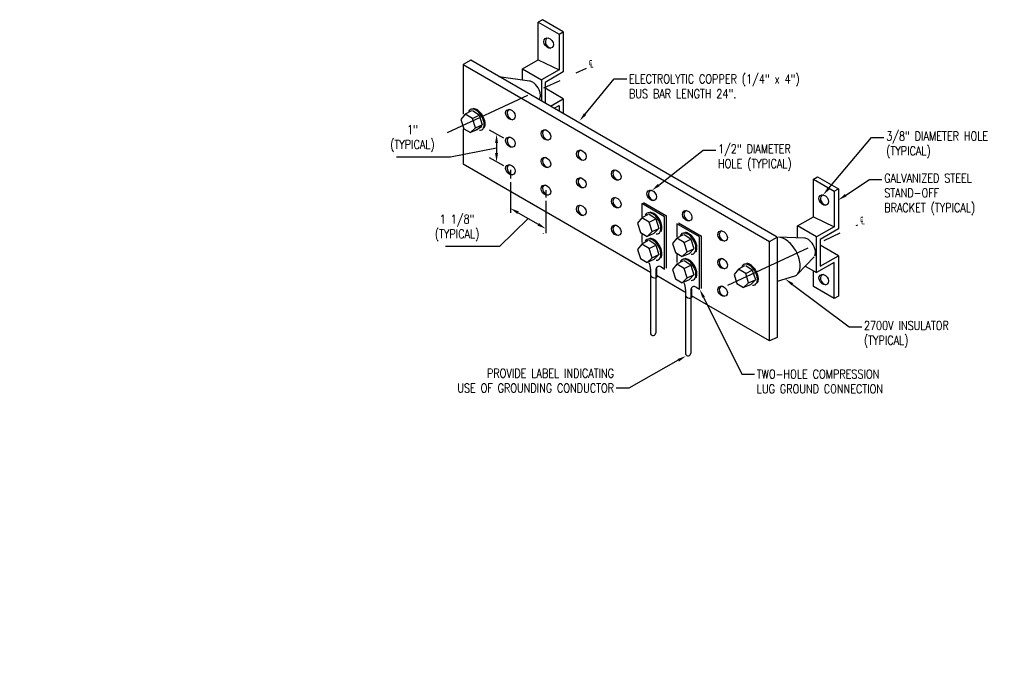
# Model space of a CAD drawing. Header units: inches. Extents: x 0 to 49.1, y 0 to 44.8.
# Tile 3 of 3: x 35.2 to 49.1, y 35.7 to 44.8. Entities that reach past the tile are written whole.
import ezdxf
from ezdxf import colors
from ezdxf.entities.mleader import LeaderData, LeaderLine
from ezdxf.math import Vec2, Vec3

# ---------------------------------------------------------------- set-up
doc = ezdxf.new("R2010")
doc.units = ezdxf.units.IN
doc.header["$MEASUREMENT"] = 0
doc.linetypes.add('CENTER', pattern=[2, 1.25, -0.25, 0.25, -0.25])
for name, color, linetype in [('E-ANNO-DIMS', 1, 'Continuous'), ('E-ANNO-TEXT', 2, 'Continuous'), ('E-DETL-GRPH', 3, 'Continuous'), ('E-DETL-GRPH-CNTR', 3, 'CENTER')]:
    doc.layers.add(name, color=color, linetype=linetype)
doc.styles.add('Annotative', font='romans.shx', dxfattribs={"width": 0.8, "height": 0.125})
doc.styles.add('ROMANS', font='ROMANS.shx', dxfattribs={"width": 0.8})
doc.dimstyles.new('HDRASTD', dxfattribs={"dimtxt": 0.125, "dimasz": 0.125, "dimexe": 0.075, "dimexo": 0.075, "dimgap": 0.05, "dimtad": 1, "dimtih": 1, "dimtoh": 1, "dimdec": 4, "dimzin": 3, "dimdsep": 46, "dimlunit": 4, "dimtxsty": 'ROMANS', "dimcen": 0.09, "dimclrd": 256, "dimclre": 256, "dimclrt": 256, "dimadec": 0, "dimazin": 0, "dimtfac": 1, "dimtdec": 4, "dimtmove": 1, "dimatfit": 3, "dimldrblk": 'DOTSMALL', "dimfxl": 1, "dimfrac": 2, "dimtolj": 1, "dimtzin": 0, "dimarcsym": 0})

# ---------------------------------------------------------------- blocks, each defined once
blk = doc.blocks.new('*D7')
at = {"layer": 'Defpoints', "color": 0, "transparency": 16777216}
for p in [(42.085, 42.103), (42.586, 41.814), (42.586, 41.813)]:
    blk.add_point(p, dxfattribs=at)
at = {"layer": 'E-ANNO-DIMS', "lineweight": -2, "transparency": 16777216}
for p, q in [((42.048, 42.038), (42.048, 42.037)), ((42.549, 41.749), (42.548, 41.748))]:
    blk.add_line(p, q, dxfattribs=at)
at = {"layer": 'E-ANNO-DIMS', "transparency": 16777216}
for p, q in [((42.193, 42.04), (42.478, 41.876)), ((42.336, 41.958), (41.931, 41.563)), ((41.931, 41.563), (41.169, 41.563))]:
    blk.add_line(p, q, dxfattribs=at)
for points in [[(42.204, 42.058), (42.183, 42.022), (42.085, 42.102)], [(42.488, 41.894), (42.467, 41.858), (42.586, 41.813)]]:
    blk.add_solid(points, dxfattribs=at)
at = {"layer": 'E-ANNO-DIMS', "color": 2, "lineweight": -3, "transparency": 16777216, "insert": (41.332, 41.824), "char_height": 0.125, "width": 1.09829, "attachment_point": 5, "style": 'Annotative'}
blk.add_mtext('\\A1;1 1/8"\\P(TYPICAL)', dxfattribs=at)
blk = doc.blocks.new('_DotSmall')
at = {"color": 0, "linetype": 'ByBlock', "const_width": 0.5}
blk.add_lwpolyline([(-0.0625, 0, 1), (0.0625, 0, 1)], format="xyb", close=True, dxfattribs=at)
blk = doc.blocks.new('*D8')
at = {"layer": 'Defpoints', "color": 0, "transparency": 16777216}
for p in [(42.11, 43.147), (41.889, 42.758), (42.11, 42.758)]:
    blk.add_point(p, dxfattribs=at)
at = {"layer": 'E-ANNO-DIMS', "transparency": 16777216}
for p, q in [((41.889, 43.022), (41.889, 42.883)), ((41.889, 42.953), (41.238, 42.826)), ((41.238, 42.826), (40.476, 42.826))]:
    blk.add_line(p, q, dxfattribs=at)
for points in [[(41.868, 43.022), (41.91, 43.022), (41.889, 43.147)], [(41.868, 42.883), (41.91, 42.883), (41.889, 42.758)]]:
    blk.add_solid(points, dxfattribs=at)
at = {"layer": 'E-ANNO-DIMS', "color": 2, "lineweight": -3, "transparency": 16777216, "insert": (40.701, 43.087), "char_height": 0.125, "width": 0.97372, "attachment_point": 5, "style": 'Annotative'}
blk.add_mtext('\\A1;1"\\P(TYPICAL)', dxfattribs=at)

msp = doc.modelspace()

# ---------------------------------------------------------------- linework, layer by layer
at = {"layer": 'E-DETL-GRPH', "lineweight": -3}
for p, q in [((42.53783, 44.76428), (42.47828, 44.7299)), ((42.47828, 44.19869), (42.47828, 44.7299)), ((42.47828, 44.7299), (42.77171, 44.56049)), ((42.83126, 44.59487), (42.53783, 44.76428)), ((42.77171, 44.56049), (42.83126, 44.59487)), ((42.77171, 44.56049), (42.77171, 44.05702)), ((42.83126, 44.59487), (42.83126, 44.02675)), ((41.52335, 44.19492), (41.4151, 44.13242)), ((41.4151, 44.13242), (45.74523, 41.63242)), ((41.4151, 44.13242), (41.4151, 43.43007)), ((45.85348, 41.69492), (41.52335, 44.19492)), ((42.25454, 44.06951), (42.47828, 44.19869)), ((42.47828, 44.19869), (42.77171, 44.05702)), ((42.35523, 43.89643), (41.92081, 43.95772)), ((42.25454, 44.06951), (42.52395, 43.91397)), ((42.25454, 43.91064), (42.25454, 44.06951)), ((42.77171, 44.05702), (42.52395, 43.91397)), ((42.83126, 44.02675), (42.57365, 43.87802)), ((42.52395, 43.91397), (42.52395, 43.61722)), ((42.57365, 43.87802), (42.57365, 43.58853)), ((42.83126, 43.649), (42.57365, 43.79773)), ((42.65008, 43.5444), (42.83126, 43.649)), ((42.70245, 43.51416), (42.77171, 43.55415)), ((42.77171, 43.55415), (42.77171, 43.47418)), ((42.83126, 43.649), (42.83126, 43.4398)), ((41.44627, 43.43007), (41.38399, 43.35453)), ((41.53377, 43.47779), (41.44627, 43.43007)), ((41.54951, 43.36813), (41.44627, 43.43007)), ((41.53289, 43.50092), (41.56381, 43.51163)), ((41.64172, 43.41783), (41.54938, 43.47868)), ((41.54951, 43.36813), (41.64222, 43.4163)), ((41.64222, 43.4163), (41.68645, 43.28248)), ((41.38399, 43.35453), (41.42448, 43.2259)), ((41.58972, 43.23701), (41.54951, 43.36813)), ((41.58972, 43.23701), (41.68628, 43.28118)), ((41.68628, 43.28118), (41.61614, 43.20988)), ((41.4151, 43.2259), (41.4151, 42.72892)), ((41.42448, 43.2259), (41.51968, 43.1697)), ((41.51968, 43.1697), (41.58972, 43.23701)), ((41.61614, 43.20988), (41.51968, 43.1697)), ((41.67874, 43.25349), (41.56972, 43.19055)), ((41.9896, 43.08973), (41.78854, 43.20483)), ((41.4151, 42.72892), (44.06326, 41.20032)), ((41.99051, 42.69964), (41.78751, 42.81585)), ((42.08529, 42.64538), (42.08529, 42.52202)), ((42.08529, 42.46931), (42.08529, 42.03636)), ((46.36471, 42.51381), (46.42425, 42.54819)), ((46.36471, 41.9826), (46.36471, 42.51381)), ((46.36471, 42.51381), (46.65813, 42.3444)), ((46.42425, 42.54819), (46.71768, 42.37878)), ((42.58607, 42.35871), (42.58607, 42.25443)), ((46.65813, 42.3444), (46.71768, 42.37878)), ((46.65813, 42.3444), (46.65813, 41.84093)), ((46.71768, 42.37878), (46.71768, 41.81066)), ((42.58607, 42.20577), (42.58607, 41.74969)), ((44.26288, 41.98315), (43.9397, 42.16974)), ((43.9397, 42.16974), (43.9397, 41.98364)), ((43.96452, 42.18155), (44.28771, 41.99496)), ((44.03065, 42.01425), (43.94315, 41.96653)), ((44.02977, 42.03738), (44.06069, 42.04809)), ((44.1386, 41.95429), (44.04626, 42.01514)), ((43.94315, 41.96653), (43.88087, 41.89099)), ((43.88087, 41.89099), (43.92136, 41.76236)), ((44.04638, 41.90459), (43.94315, 41.96653)), ((44.04638, 41.90459), (44.1391, 41.95276)), ((44.0866, 41.77347), (44.04638, 41.90459)), ((44.1391, 41.95276), (44.18333, 41.81894)), ((44.26288, 41.24473), (44.26288, 41.98315)), ((44.28771, 41.25654), (44.28771, 41.99496)), ((44.75776, 41.69743), (44.43457, 41.88403)), ((44.43457, 41.88403), (44.43457, 41.69793)), ((44.45939, 41.89584), (44.78258, 41.70924)), ((46.14097, 41.85343), (46.36471, 41.9826)), ((46.36471, 41.9826), (46.65813, 41.84093)), ((43.92136, 41.76236), (44.01656, 41.70616)), ((43.9397, 41.73426), (43.9397, 41.62142)), ((44.01656, 41.70616), (44.0866, 41.77347)), ((44.11301, 41.74635), (44.01656, 41.70616)), ((44.0866, 41.77347), (44.18315, 41.81764)), ((44.18315, 41.81764), (44.11301, 41.74635)), ((44.52464, 41.75166), (44.55556, 41.76238)), ((44.63347, 41.66858), (44.54113, 41.72943)), ((46.14097, 41.68428), (46.14097, 41.85343)), ((46.41037, 41.69789), (46.14097, 41.85343)), ((46.65813, 41.84093), (46.41037, 41.69789)), ((46.71768, 41.81066), (46.46007, 41.66193)), ((43.94315, 41.59756), (43.88087, 41.52201)), ((44.03065, 41.64528), (43.94315, 41.59756)), ((44.04638, 41.53562), (43.94315, 41.59756)), ((44.02977, 41.6684), (44.06069, 41.67912)), ((44.1386, 41.58532), (44.04626, 41.64617)), ((44.43802, 41.68082), (44.37574, 41.60527)), ((44.37574, 41.60527), (44.41623, 41.47665)), ((44.52552, 41.72854), (44.43802, 41.68082)), ((44.54125, 41.61888), (44.43802, 41.68082)), ((44.54125, 41.61888), (44.63397, 41.66705)), ((44.58147, 41.48775), (44.54125, 41.61888)), ((44.63397, 41.66705), (44.6782, 41.53323)), ((44.75776, 40.95901), (44.75776, 41.69743)), ((44.78258, 40.97082), (44.78258, 41.70924)), ((45.74523, 41.63242), (45.85348, 41.69492)), ((45.74523, 40.22892), (45.74523, 41.63242)), ((45.85348, 41.69492), (45.85348, 40.28043)), ((46.24165, 41.68035), (45.87205, 41.69477)), ((46.41037, 41.19502), (46.41037, 41.69789)), ((46.46007, 41.66193), (46.46007, 41.28418)), ((43.88087, 41.52201), (43.92136, 41.39339)), ((44.04638, 41.53562), (44.1391, 41.58379)), ((44.0866, 41.40449), (44.04638, 41.53562)), ((44.1391, 41.58379), (44.18333, 41.44997)), ((44.41623, 41.47665), (44.51143, 41.42044)), ((44.51143, 41.42044), (44.58147, 41.48775)), ((44.60788, 41.46063), (44.51143, 41.42044)), ((44.58147, 41.48775), (44.67803, 41.53192)), ((44.67803, 41.53192), (44.60788, 41.46063)), ((46.71768, 41.43292), (46.46007, 41.58165)), ((43.92136, 41.39339), (44.01656, 41.33718)), ((44.01656, 41.33718), (44.0866, 41.40449)), ((44.11301, 41.37737), (44.01656, 41.33718)), ((44.0866, 41.40449), (44.18315, 41.44866)), ((44.18315, 41.44866), (44.11301, 41.37737)), ((44.43457, 41.44855), (44.43457, 41.3357)), ((44.52552, 41.35956), (44.43802, 41.31185)), ((44.52464, 41.38269), (44.55556, 41.3934)), ((44.63347, 41.2996), (44.54113, 41.36045)), ((45.39295, 41.31347), (45.42387, 41.32418)), ((46.37581, 41.41865), (46.14037, 41.17138)), ((46.65813, 41.33806), (46.41037, 41.19502)), ((46.46007, 41.28418), (46.71768, 41.43292)), ((46.65813, 40.82636), (46.65813, 41.33806)), ((46.71768, 41.43292), (46.71768, 40.86074)), ((44.06326, 41.24154), (44.06326, 40.32861)), ((44.13991, 41.24164), (44.13991, 41.11745)), ((44.14808, 41.25001), (44.14808, 41.12229)), ((44.21232, 41.27392), (44.26288, 41.24473)), ((44.43802, 41.31185), (44.37574, 41.2363)), ((44.37574, 41.2363), (44.41623, 41.10767)), ((44.54125, 41.24991), (44.43802, 41.31185)), ((44.54125, 41.24991), (44.63397, 41.29807)), ((44.58147, 41.11878), (44.54125, 41.24991)), ((44.63397, 41.29807), (44.6782, 41.16425)), ((45.30633, 41.24263), (45.24405, 41.16708)), ((45.39383, 41.29035), (45.30633, 41.24263)), ((45.40957, 41.18069), (45.30633, 41.24263)), ((45.50178, 41.23039), (45.40944, 41.29123)), ((45.40957, 41.18069), (45.50228, 41.22886)), ((45.44978, 41.04956), (45.40957, 41.18069)), ((45.50228, 41.22886), (45.54651, 41.09504)), ((46.25067, 41.28722), (46.41037, 41.19502)), ((46.36471, 40.99577), (46.36471, 41.22138)), ((44.13891, 41.1174), (44.13891, 40.34289)), ((44.55041, 40.91875), (44.14808, 41.15103)), ((44.41623, 41.10767), (44.51143, 41.05147)), ((44.51143, 41.05147), (44.58147, 41.11878)), ((44.60788, 41.09166), (44.51143, 41.05147)), ((44.58147, 41.11878), (44.67803, 41.16295)), ((44.67803, 41.16295), (44.60788, 41.09166)), ((45.24405, 41.16708), (45.28454, 41.03845)), ((45.28454, 41.03845), (45.37974, 40.98225)), ((45.37974, 40.98225), (45.44978, 41.04956)), ((45.44978, 41.04956), (45.54634, 41.09373)), ((45.54634, 41.09373), (45.4762, 41.02244)), ((46.08419, 41.13895), (45.85348, 41.06785)), ((44.55813, 40.95583), (44.55813, 40.0429)), ((44.63478, 40.95593), (44.63478, 40.83174)), ((44.64296, 40.9643), (44.64296, 40.83657)), ((44.70719, 40.9882), (44.75776, 40.95901)), ((45.4762, 41.02244), (45.37974, 40.98225)), ((46.65813, 40.82636), (46.36471, 40.99577)), ((44.63378, 40.83169), (44.63378, 40.05718)), ((45.74523, 40.22892), (44.64296, 40.86532)), ((46.71768, 40.86074), (46.65813, 40.82636)), ((45.85348, 40.28043), (45.74523, 40.22892))]:
    msp.add_line(p, q, dxfattribs=at)
for centre, radius, start, end in [((42.34422, 43.78527), 0.1117, 60.00021, 84.342829), ((42.3126, 43.7305), 0.17494, 43.449354, 60.00021), ((42.24773, 43.66906), 0.26429, 16.550569, 43.449338), ((42.39662, 43.69451), 0.1117, 335.657129, 359.999955), ((42.33338, 43.69451), 0.17494, 359.999955, 16.550569), ((41.54486, 43.44543), 0.05676, 84.342872, 155.657106), ((41.53866, 43.38281), 0.11969, 60.000106, 84.342872), ((41.52466, 43.33065), 0.18517, 59.60178, 77.795063), ((41.50477, 43.32412), 0.18746, 43.449351, 60.000106), ((41.51906, 43.33136), 0.18746, 41.464231, 58.014698), ((41.43527, 43.25828), 0.2832, 16.550432, 43.449338), ((41.44732, 43.26797), 0.2832, 14.565212, 41.464211), ((41.59481, 43.28555), 0.11969, 335.6571, 0.000088), ((41.52704, 43.28555), 0.18746, 0.000088, 16.550432), ((41.60771, 43.2897), 0.11969, 333.671854, 358.014708), ((41.53998, 43.29205), 0.18746, 358.014708, 14.565212), ((41.65215, 43.25961), 0.05676, 264.342871, 335.657126), ((44.04174, 41.98189), 0.05676, 84.342871, 155.657106), ((44.03553, 41.91927), 0.11969, 60.000021, 84.342871), ((44.02154, 41.86711), 0.18517, 59.601755, 77.795031), ((44.00165, 41.86058), 0.18746, 43.449488, 60.000021), ((44.01594, 41.86782), 0.18746, 41.464292, 58.014667), ((43.93215, 41.79474), 0.2832, 16.550612, 43.44951), ((43.9442, 41.80443), 0.2832, 14.56516, 41.464268), ((44.02392, 41.82201), 0.18746, 359.9999, 16.550612), ((44.03686, 41.82851), 0.18746, 358.014783, 14.56516), ((44.14902, 41.79607), 0.05676, 264.342871, 335.657126), ((44.09168, 41.82201), 0.11969, 335.65714, 359.9999), ((44.10458, 41.82616), 0.11969, 333.671854, 358.014783), ((44.53661, 41.69618), 0.05676, 84.342871, 155.657106), ((44.53041, 41.63355), 0.11969, 60.000021, 84.342871), ((44.51641, 41.58139), 0.18517, 59.601755, 77.795031), ((44.49652, 41.57487), 0.18746, 43.449488, 60.000021), ((44.51081, 41.58211), 0.18746, 41.464231, 58.014698), ((44.04174, 41.61292), 0.05676, 84.342817, 155.657106), ((44.03553, 41.55029), 0.11969, 60.000072, 84.342817), ((44.02154, 41.49813), 0.18517, 59.601755, 77.795031), ((44.00165, 41.49161), 0.18746, 43.449564, 60.000072), ((44.01594, 41.49885), 0.18746, 41.464231, 58.014698), ((43.93215, 41.42576), 0.2832, 30.000035, 43.449564), ((43.9442, 41.43545), 0.2832, 14.56516, 41.464211), ((44.42702, 41.50903), 0.2832, 16.550612, 43.44951), ((44.43907, 41.51871), 0.2832, 14.565211, 41.464211), ((45.85003, 41.47245), 0.2234, 59.999993, 84.342876), ((45.78679, 41.36291), 0.34989, 43.449451, 59.999993), ((45.65706, 41.24002), 0.52858, 16.550473, 43.449452), ((46.23064, 41.56919), 0.1117, 60.000119, 84.342831), ((46.19902, 41.51442), 0.17494, 43.4495, 60.000119), ((46.13415, 41.45297), 0.26429, 16.550569, 43.44951), ((43.93215, 41.42576), 0.2832, 16.550485, 29.999983), ((44.09168, 41.45304), 0.11969, 335.657101, 0.000012), ((44.02392, 41.45304), 0.18746, 0.000012, 16.550485), ((44.10458, 41.45718), 0.11969, 333.671833, 358.014818), ((44.03686, 41.45953), 0.18746, 358.014818, 14.56516), ((44.64389, 41.51036), 0.05676, 264.342872, 335.657126), ((44.58656, 41.5363), 0.11969, 335.657141, 359.999899), ((44.51879, 41.5363), 0.18746, 359.999899, 16.550612), ((44.59946, 41.54044), 0.11969, 333.671854, 358.014709), ((44.53173, 41.54279), 0.18746, 358.014709, 14.565211), ((46.28304, 41.47843), 0.1117, 335.657129, 359.999955), ((46.2198, 41.47843), 0.17494, 359.999955, 16.550569), ((43.80319, 41.23613), 0.26013, 1.193283, 21.825879), ((44.14902, 41.4271), 0.05676, 264.342872, 335.657126), ((44.53661, 41.3272), 0.05676, 84.342817, 155.657106), ((44.53041, 41.26458), 0.11969, 60.000158, 84.342817), ((44.51641, 41.21242), 0.18517, 59.601755, 77.795031), ((44.49652, 41.20589), 0.18746, 43.449427, 60.000158), ((44.51081, 41.21313), 0.18746, 41.464231, 58.014698), ((44.42702, 41.14005), 0.2832, 30.00001, 43.449427), ((44.43907, 41.14974), 0.2832, 14.56516, 41.464211), ((45.40492, 41.25799), 0.05676, 84.342871, 155.657163), ((45.39872, 41.19536), 0.11969, 60.000021, 84.342871), ((45.38472, 41.1432), 0.18517, 59.601755, 77.795037), ((45.82835, 41.29093), 0.34989, 0.000015, 16.550473), ((44.18499, 41.23787), 0.04524, 52.836568, 175.215304), ((44.42702, 41.14005), 0.2832, 16.550485, 29.999984), ((44.51879, 41.16732), 0.18746, 0.000012, 16.550485), ((44.53173, 41.17382), 0.18746, 358.014818, 14.56516), ((45.36483, 41.13667), 0.18746, 43.449488, 60.000021), ((45.37912, 41.14392), 0.18746, 41.464231, 58.014698), ((45.29533, 41.07083), 0.2832, 16.550558, 43.44951), ((45.30738, 41.08052), 0.2832, 28.014709, 41.464231), ((45.30738, 41.08052), 0.2832, 14.565212, 28.0147), ((46.06185, 41.24251), 0.10594, 282.171443, 335.657126), ((45.95483, 41.29093), 0.2234, 335.657152, 0.000015), ((44.13475, 41.2087), 0.09139, 218.530103, 273.237991), ((44.29806, 40.95041), 0.26013, 1.193528, 21.825879), ((44.64389, 41.14138), 0.05676, 264.342849, 299.999962), ((44.64389, 41.14138), 0.05676, 299.999986, 335.6571), ((44.58656, 41.16732), 0.11969, 335.6571, 0.000012), ((44.59946, 41.17147), 0.11969, 333.671833, 358.014818), ((45.5122, 41.07216), 0.05676, 264.342872, 335.657126), ((45.45487, 41.0981), 0.11969, 335.657148, 359.999975), ((45.3871, 41.0981), 0.18746, 359.999975, 16.550558), ((45.46777, 41.10225), 0.11969, 333.671854, 358.014708), ((45.40004, 41.1046), 0.18746, 358.014708, 14.565212), ((44.67987, 40.95215), 0.04524, 52.836568, 175.215305), ((44.62962, 40.92298), 0.09139, 218.530103, 272.606043), ((44.09904, 40.34655), 0.04003, 206.631763, 354.752851), ((44.59391, 40.06084), 0.04003, 206.631763, 354.752851)]:
    msp.add_arc(centre, radius, start, end, dxfattribs=at)
for centre in [(42.62508, 44.43425), (42.08529, 43.42453), (42.58607, 43.13785), (42.08529, 43.03496), (43.08685, 42.85118), (42.08529, 42.64538), (42.58607, 42.74828), (43.58029, 42.5706), (42.58607, 42.35871), (43.08685, 42.4616), (44.08107, 42.28392), (46.5115, 42.21817), (43.08685, 42.07203), (43.58029, 42.18103), (44.58186, 41.99725), (43.58029, 41.79145), (45.08264, 41.71057), (45.08264, 41.321), (46.5115, 41.09528), (45.08264, 40.93142)]:
    msp.add_ellipse(centre, major_axis=(-0.04946, 0.06295), ratio=0.73349874, dxfattribs=at)
for centre, start_param, end_param in [((42.64579, 44.43425), 5.92110853, 8.74120396), ((42.106, 43.42453), 5.92110749, 8.74120336), ((42.60678, 43.13785), 5.92110852, 8.74120395), ((42.106, 43.03496), 5.92110646, 8.74120278), ((43.10757, 42.85118), 5.92110851, 8.74120394), ((42.106, 42.64538), 5.92110749, 8.74120336), ((42.60678, 42.74828), 5.92110749, 8.74120336), ((43.601, 42.5706), 5.92110645, 8.74120277), ((42.60678, 42.35871), 5.92110853, 8.74120396), ((43.10757, 42.4616), 5.92110748, 8.74120335), ((44.10178, 42.28392), 5.92110749, 8.74120336), ((46.53221, 42.21817), 5.9211075, 8.74120337), ((43.601, 42.18103), 5.92110852, 8.74120395), ((43.10757, 42.07203), 5.92110851, 8.74120394), ((44.60257, 41.99725), 5.92110852, 8.74120395), ((43.601, 41.79145), 5.92110645, 8.74120277), ((45.10335, 41.71057), 5.92110749, 8.74120336), ((45.10335, 41.321), 5.92110749, 8.74120336), ((46.53221, 41.09528), 5.9211075, 8.74120337), ((45.10335, 40.93142), 5.92110853, 8.74120397)]:
    msp.add_ellipse(centre, major_axis=(-0.04946, 0.06295), ratio=0.73349874, start_param=start_param, end_param=end_param, dxfattribs=at)
at = {"layer": 'E-DETL-GRPH-CNTR', "lineweight": -3}
for p, q in [((41.19753, 43.17287), (43.15867, 44.08066)), ((45.15447, 41.01848), (46.99049, 41.86835))]:
    msp.add_line(p, q, dxfattribs=at)

# ---------------------------------------------------------------- dimensions: what is measured, and where the dimension line sits
at = {"layer": 'E-ANNO-DIMS', "lineweight": -3}
for base, p1, p2, angle, text, override, picture, middle in [((41.88901, 42.75774), (42.10972, 43.14725), (42.10966, 42.75771), 269.991603, '1"\\P(TYPICAL)', {"dimtxsty": 'Annotative', "dimse1": 1, "dimse2": 1, "dimclrt": 2, "dimlwd": 65535}, '*D8', (41.18814, 42.82567)), ((42.5859, 41.81322), (42.08529, 42.10264), (42.58607, 41.81351), 330.000004, '1 1/8"\\P(TYPICAL)', {"dimtxsty": 'Annotative', "dimclrt": 2, "dimlwd": 65535}, '*D7', (41.88119, 41.56291))]:
    dim = msp.add_linear_dim(base=base, p1=p1, p2=p2, angle=angle, text=text, dimstyle='HDRASTD', override=override, dxfattribs=at)
    dim.commit()
    dim.dimension.update_dxf_attribs({"geometry": picture, "text_midpoint": middle, "dimtype": 161})

# ---------------------------------------------------------------- leaders
at = {"layer": 'E-ANNO-TEXT', "lineweight": -3}
ml = msp.add_multileader_mtext('Standard', dxfattribs=at)
ml.set_content('℄', color=256, style='Annotative')
ml.set_leader_properties(color=1, linetype='ByLayer', lineweight=-1)
ml.build(insert=Vec2(0, 0))
ml.multileader.update_dxf_attribs({"text_right_attachment_type": 3, "dogleg_length": 0.17861, "arrow_head_size": 0.125})
ctx = ml.context
ctx.base_point, ctx.char_height, ctx.arrow_head_size, ctx.landing_gap_size, ctx.plane_origin = Vec3(43.16006, 44.14979), 0.125, 0.125, 0.03125, Vec3(42.98145, 44.14086)
ctx.right_attachment = 3
notes = []
notes.append((ctx, [(0, (0, 0, 0), (0, 0), (1, 0), 1, [])]))
ctx.mtext.insert, ctx.mtext.flow_direction = Vec3(43.19131, 44.22419), 5
ml = msp.add_multileader_mtext('Standard', dxfattribs=at)
ml.set_content('ELECTROLYTIC COPPER (1/4" x 4")\\PBUS BAR LENGTH 24".', color=256, style='Annotative')
ml.set_leader_properties(color=1, linetype='ByLayer', lineweight=-1)
ml.build(insert=Vec2(0, 0))
ml.multileader.update_dxf_attribs({"text_right_attachment_type": 3, "dogleg_length": 0.17861, "arrow_head_size": 0.125})
ctx = ml.context
ctx.base_point, ctx.char_height, ctx.arrow_head_size, ctx.landing_gap_size, ctx.plane_origin = Vec3(43.72823, 43.92794), 0.125, 0.125, 0.03125, Vec3(43.54962, 43.92794)
ctx.right_attachment = 3
notes.append((ctx, [(0, (1, 1, 0), (43.54962, 43.92794), (1, 0), 0.17861, [(0, [(43.06044, 43.33507)], 0, [])])]))
ctx.mtext.insert, ctx.mtext.width, ctx.mtext.flow_direction = Vec3(43.75948, 43.99044), 3.4569932, 5
ml = msp.add_multileader_mtext('Standard', dxfattribs=at)
ml.set_content('3/8" DIAMETER HOLE\\P(TYPICAL)', color=256, style='Annotative')
ml.set_leader_properties(color=1, linetype='ByLayer', lineweight=-1)
ml.build(insert=Vec2(0, 0))
ml.multileader.update_dxf_attribs({"text_right_attachment_type": 3, "dogleg_length": 0.17861, "arrow_head_size": 0.125})
ctx = ml.context
ctx.base_point, ctx.char_height, ctx.arrow_head_size, ctx.landing_gap_size, ctx.plane_origin = Vec3(47.36229, 43.10052), 0.125, 0.125, 0.03125, Vec3(47.18368, 43.10052)
ctx.right_attachment = 3
notes.append((ctx, [(0, (1, 1, 0), (47.18368, 43.10052), (1, 0), 0.17861, [(0, [(46.50231, 42.28989)], 0, [])])]))
ctx.mtext.insert, ctx.mtext.flow_direction = Vec3(47.39354, 43.18385), 5
ml = msp.add_multileader_mtext('Standard', dxfattribs=at)
ml.set_content('1/2" DIAMETER\\PHOLE (TYPICAL)', color=256, style='Annotative')
ml.set_leader_properties(color=1, linetype='ByLayer', lineweight=-1)
ml.build(insert=Vec2(0, 0))
ml.multileader.update_dxf_attribs({"text_right_attachment_type": 3, "dogleg_length": 0.17861, "arrow_head_size": 0.125})
ctx = ml.context
ctx.base_point, ctx.char_height, ctx.arrow_head_size, ctx.landing_gap_size, ctx.plane_origin = Vec3(44.98659, 42.92043), 0.125, 0.125, 0.03125, Vec3(44.80798, 42.92043)
ctx.right_attachment = 3
notes.append((ctx, [(0, (1, 1, 0), (44.80798, 42.92043), (1, 0), 0.17861, [(0, [(44.08165, 42.35322)], 0, [])])]))
ctx.mtext.insert, ctx.mtext.flow_direction = Vec3(45.01784, 43.00377), 5
ml = msp.add_multileader_mtext('Standard', dxfattribs=at)
ml.set_content('GALVANIZED STEEL\\PSTAND-OFF\\PBRACKET (TYPICAL)', color=256, style='Annotative')
ml.set_leader_properties(color=1, linetype='ByLayer', lineweight=-1)
ml.build(insert=Vec2(0, 0))
ml.multileader.update_dxf_attribs({"text_right_attachment_type": 3, "dogleg_length": 0.17861, "arrow_head_size": 0.125})
ctx = ml.context
ctx.base_point, ctx.char_height, ctx.arrow_head_size, ctx.landing_gap_size, ctx.plane_origin = Vec3(47.33398, 42.50717), 0.125, 0.125, 0.03125, Vec3(47.15537, 42.50717)
ctx.right_attachment = 3
notes.append((ctx, [(0, (1, 1, 0), (47.15537, 42.50717), (1, 0), 0.17861, [(0, [(46.71768, 42.21807)], 0, [])])]))
ctx.mtext.insert, ctx.mtext.flow_direction = Vec3(47.36523, 42.5905), 5
ml = msp.add_multileader_mtext('Standard', dxfattribs=at)
ml.set_content('℄', color=256, style='Annotative')
ml.set_leader_properties(color=1, linetype='ByLayer', lineweight=-1)
ml.build(insert=Vec2(0, 0))
ml.multileader.update_dxf_attribs({"text_right_attachment_type": 3, "dogleg_length": 0.17861, "arrow_head_size": 0.125})
ctx = ml.context
ctx.base_point, ctx.char_height, ctx.arrow_head_size, ctx.landing_gap_size, ctx.plane_origin = Vec3(46.99188, 41.93749), 0.125, 0.125, 0.03125, Vec3(46.81327, 41.92856)
ctx.right_attachment = 3
notes.append((ctx, [(0, (0, 0, 0), (0, 0), (1, 0), 1, [])]))
ctx.mtext.insert, ctx.mtext.flow_direction = Vec3(47.02313, 42.01189), 5
ml = msp.add_multileader_mtext('Standard', dxfattribs=at)
ml.set_content('2700V INSULATOR\\P(TYPICAL)', color=256, style='Annotative')
ml.set_leader_properties(color=1, linetype='ByLayer', lineweight=-1)
ml.build(insert=Vec2(0, 0))
ml.multileader.update_dxf_attribs({"text_right_attachment_type": 3, "dogleg_length": 0.17861, "arrow_head_size": 0.125})
ctx = ml.context
ctx.base_point, ctx.char_height, ctx.arrow_head_size, ctx.landing_gap_size, ctx.plane_origin = Vec3(47.04711, 40.42663), 0.125, 0.125, 0.03125, Vec3(46.8685, 40.42663)
ctx.right_attachment = 3
notes.append((ctx, [(0, (1, 1, 0), (46.8685, 40.42663), (1, 0), 0.17861, [(0, [(45.96883, 41.1034)], 0, [])])]))
ctx.mtext.insert, ctx.mtext.flow_direction = Vec3(47.07836, 40.50996), 5
ml = msp.add_multileader_mtext('Standard', dxfattribs=at)
ml.set_content('TWO-HOLE COMPRESSION\\PLUG GROUND CONNECTION', color=256, style='Annotative')
ml.set_leader_properties(color=1, linetype='ByLayer', lineweight=-1)
ml.build(insert=Vec2(0, 0))
ml.multileader.update_dxf_attribs({"text_right_attachment_type": 3, "dogleg_length": 0.17861, "arrow_head_size": 0.125})
ctx = ml.context
ctx.base_point, ctx.char_height, ctx.arrow_head_size, ctx.landing_gap_size, ctx.plane_origin = Vec3(45.5336, 39.76122), 0.125, 0.125, 0.03125, Vec3(45.35499, 39.76122)
ctx.right_attachment = 3
notes.append((ctx, [(0, (1, 1, 0), (45.35499, 39.76122), (1, 0), 0.17861, [(0, [(44.75776, 40.95901)], 0, [])])]))
ctx.mtext.insert, ctx.mtext.flow_direction = Vec3(45.56485, 39.82372), 5
ml = msp.add_multileader_mtext('Standard', dxfattribs=at)
ml.set_content('PROVIDE LABEL INDICATING\\PUSE OF GROUNDING CONDUCTOR', color=256, style='Annotative')
ml.set_leader_properties(color=1, linetype='ByLayer', lineweight=-1)
ml.build(insert=Vec2(0, 0))
ml.multileader.update_dxf_attribs({"text_right_attachment_type": 3, "dogleg_length": 0.17821, "arrow_head_size": 0.125})
ctx = ml.context
ctx.base_point, ctx.char_height, ctx.arrow_head_size, ctx.landing_gap_size, ctx.plane_origin = Vec3(41.01804, 39.77303), 0.125, 0.125, 0.03125, Vec3(43.94261, 39.56469)
ctx.right_attachment, ctx.text_align_type = 3, 2
notes.append((ctx, [(0, (1, 1, 0), (43.75875, 39.56469), (-1, 0), 0.17821, [(0, [(44.56519, 40.0172)], 0, [])])]))
ctx.mtext.insert, ctx.mtext.alignment, ctx.mtext.flow_direction = Vec3(43.54929, 39.83553), 3, 5
for ctx, leaders in notes:
    for number, flags, end, landing, length, lines in leaders:
        leader = LeaderData()
        leader.index, (leader.has_last_leader_line, leader.has_dogleg_vector, leader.attachment_direction) = number, flags
        leader.last_leader_point, leader.dogleg_vector, leader.dogleg_length = Vec3(end), Vec3(landing), length
        for number, points, colour, breaks in lines:
            line = LeaderLine()
            line.index, line.vertices, line.color, line.breaks = number, Vec3.list(points), colors.encode_raw_color(colour), breaks
            leader.lines.append(line)
        ctx.leaders.append(leader)

doc.saveas('drawing.dxf')
